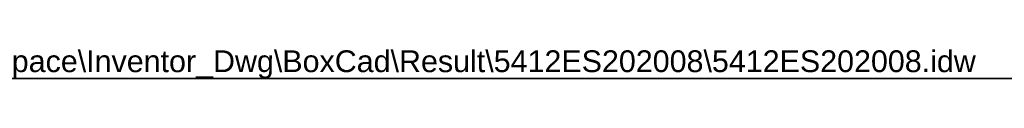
# Model space of a CAD drawing. Header units: inches. Extents: x 0 to 144, y -11 to 93.
# Tile 10 of 14: x 59.68 to 94.74, y 92.09 to 93.19. Entities that reach past the tile are written whole.
import ezdxf

# ---------------------------------------------------------------- set-up
doc = ezdxf.new("R2010")
doc.units = ezdxf.units.IN
doc.header["$LTSCALE"] = 8.616264
doc.header["$MEASUREMENT"] = 0
doc.layers.get('0').update_dxf_attribs({"lineweight": 25})
doc.layers.add('Sketch Geometry(ANSI)', color=7, linetype='Continuous', lineweight=25)
doc.layers.add('Symbols(ANSI)', color=7, linetype='Continuous', lineweight=25)
doc.styles.add('Current-ANSI', font='arial.ttf')

# ---------------------------------------------------------------- blocks, each defined once
blk = doc.blocks.new('Borders 1_EXM - B (Inch)')
at = {"layer": 'Sketch Geometry(ANSI)', "linetype": 'Continuous', "lineweight": 35}
blk.add_line((16.3979, 10.6915), (0.5229, 10.6915), dxfattribs=at)
at = {"layer": 'Symbols(ANSI)', "color": 7, "style": 'Current-ANSI'}
blk.add_attdef('FILENAME_AND_PATH_001', (6.0203, 10.7181), '', height=0.09, dxfattribs=at)

msp = doc.modelspace()

# ---------------------------------------------------------------- block references
at = {"xscale": 8.6162636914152, "yscale": 8.6162636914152, "zscale": 8.6162636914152}
msp.add_blockref('Borders 1_EXM - B (Inch)', (0, 0), dxfattribs=at).add_auto_attribs({'FILENAME_AND_PATH_001': 'C:\\Vault_Workspace\\Inventor_Dwg\\BoxCad\\Result\\5412ES202008\\5412ES202008.idw'})

doc.saveas('drawing.dxf')
